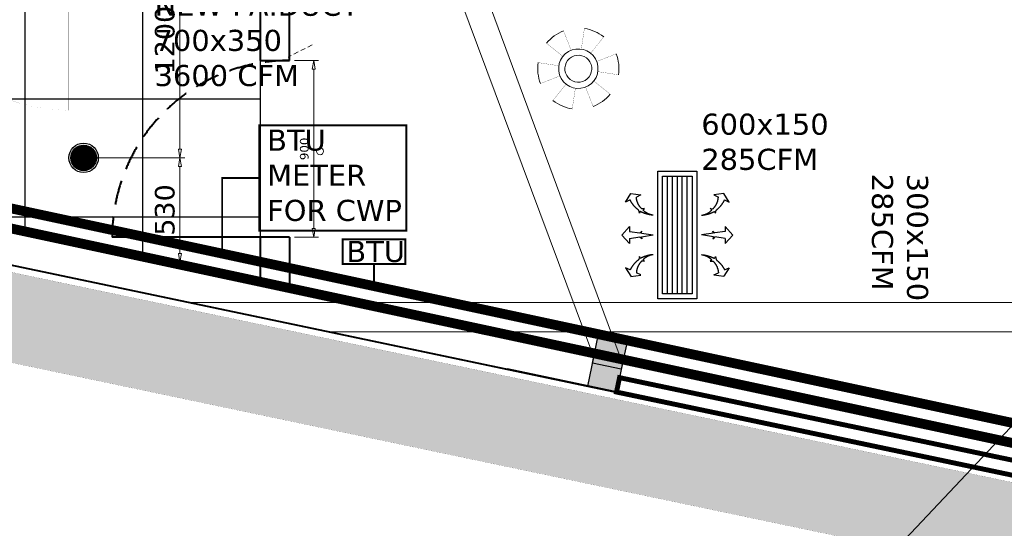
# Model space of a CAD drawing. Header units: millimetres. Extents: x 504675 to 860349, y -23215 to 63575.
# Tile 14 of 177: x 576441 to 581462, y 33635 to 36227. Entities that reach past the tile are written whole.
import ezdxf

# ---------------------------------------------------------------- set-up
doc = ezdxf.new("R2010")
doc.units = ezdxf.units.MM
doc.header["$LTSCALE"] = 10
doc.header["$PDMODE"] = 35
doc.header["$PDSIZE"] = -1000
for name, pattern in [('LEVEL - C OVERALL LAYOUT$0$HIDDEN', [9.525, 6.35, -3.175]), ('LEVEL - C OVERALL LAYOUT$0$Overhead', [4, 2.5, -1.5]), ('LEVEL-F-OVERALL LAYOUT$0$HIDDEN', [0.375, 0.25, -0.125])]:
    doc.linetypes.add(name, pattern=pattern)
doc.layers.get('0').update_dxf_attribs({"linetype": 'CONTINUOUS'})
doc.layers.get('Defpoints').update_dxf_attribs({"color": 253, "linetype": 'CONTINUOUS'})
for name, color, linetype, lineweight in [('ARCH', 8, 'CONTINUOUS', 0), ('Ceiling', 35, 'CONTINUOUS', 5), ('CWR.PIPE', 5, 'CONTINUOUS', 25), ('CWS.PIPE', 6, 'CONTINUOUS', 25), ('DIM', 8, 'CONTINUOUS', 15), ('EQUIPMENT', 8, 'CONTINUOUS', 18), ('Grid Ceiling', 252, 'CONTINUOUS', 25), ('HVAC-Kitchen Fresh Air Duct', 102, 'CONTINUOUS', 30), ('LEVEL - C OVERALL LAYOUT$0$A-FLOR-OVHD', 8, 'LEVEL - C OVERALL LAYOUT$0$Overhead', 5), ('LEVEL - C OVERALL LAYOUT$0$I-FLOR-OVHD', 8, 'LEVEL - C OVERALL LAYOUT$0$HIDDEN', 18), ('MEPTEK-EAD', 30, 'CONTINUOUS', 30), ('MEPTEK-SAD', 6, 'CONTINUOUS', 30), ('MEPTEK-TEXT', 7, 'CONTINUOUS', 30), ('MEPTEL LINEAR GRILL', 5, 'CONTINUOUS', 30), ('VJA-FF-PENDENT SPRINKLER HEAD', 3, 'CONTINUOUS', 0), ('WALL', 8, 'CONTINUOUS', 40)]:
    doc.layers.add(name, color=color, linetype=linetype, lineweight=lineweight)
for name, color, linetype in [('Equipment Name', 7, 'CONTINUOUS'), ('LEVEL - C OVERALL LAYOUT$0$RECS_COLUMN', 8, 'CONTINUOUS'), ('LEVEL - C OVERALL LAYOUT$0$RECS_COLUMN HATCH', 8, 'CONTINUOUS'), ('LEVEL-F-OVERALL LAYOUT$0$DASH1L', 8, 'LEVEL-F-OVERALL LAYOUT$0$HIDDEN'), ('signage board', 1, 'CONTINUOUS')]:
    doc.layers.add(name, color=color, linetype=linetype)
doc.styles.add('AR', font='arial.ttf')
doc.styles.get("Standard").update_dxf_attribs({"font": 'verdana.ttf'})
doc.dimstyles.new('ARA-100', dxfattribs={"dimtxt": 100, "dimasz": 2.5, "dimexe": 25, "dimexo": 25, "dimtad": 0, "dimdec": 0, "dimrnd": 5, "dimtxsty": 'AR', "dimblk": 'ARCHTICK', "dimcen": 2.5, "dimclrd": 256, "dimclre": 256, "dimclrt": 256, "dimadec": 0, "dimazin": 0, "dimtfac": 1, "dimtdec": 0, "dimtix": 1, "dimtmove": 1, "dimatfit": 3, "dimfxl": 1, "dimlwd": -1, "dimlwe": -1, "dimarcsym": 1})
doc.dimstyles.new('LBF 50', dxfattribs={"dimscale": 25, "dimtxt": 1.75, "dimasz": 1.75, "dimexe": 1, "dimexo": 1, "dimgap": 1, "dimtad": 1, "dimdec": 0, "dimrnd": 5, "dimzin": 12, "dimdsep": 46, "dimtxsty": 'Standard', "dimblk": 'CLOSEDBLANK', "dimcen": 0, "dimclrd": 256, "dimclre": 256, "dimclrt": 256, "dimadec": 0, "dimazin": 3, "dimtfac": 1, "dimtdec": 0, "dimtofl": 0, "dimtmove": 0, "dimatfit": 3, "dimldrblk": 'CLOSEDBLANK', "dimfxl": 0.18, "dimtolj": 1, "dimtzin": 0, "dimlwd": -1, "dimlwe": -1, "dimarcsym": 0})

# ---------------------------------------------------------------- blocks, each defined once
blk = doc.blocks.new('_ClosedBlank')
at = {"color": 0, "linetype": 'ByBlock', "lineweight": -2}
for p, q in [((-1, 0.17), (0, 0)), ((-1, 0.17), (-1, -0.17)), ((0, 0), (-1, -0.17))]:
    blk.add_line(p, q, dxfattribs=at)
blk = doc.blocks.new('*D45')
at = {"layer": 'Defpoints', "color": 0, "ltscale": 0.25, "transparency": 16777216}
for p in [(577816.9, 36018.5), (577940.3, 36018.5), (577816.9, 35118.5)]:
    blk.add_point(p, dxfattribs=at)
at = {"layer": 'DIM', "ltscale": 0.25, "transparency": 16777216}
for p, q in [((577841.9, 36018.5), (577965.3, 36018.5)), ((577940.3, 35162.3), (577940.3, 35974.8)), ((577841.9, 35118.5), (577965.3, 35118.5))]:
    blk.add_line(p, q, dxfattribs=at)
at = {"layer": 'DIM', "ltscale": 0.25, "transparency": 16777216, "xscale": 43.75, "yscale": 43.75, "zscale": 43.75}
for p, rotation in [((577940.3, 36018.5), 90), ((577940.3, 35118.5), 270)]:
    blk.add_blockref('_ClosedBlank', p, dxfattribs=dict(at, rotation=rotation))
at = {"layer": 'DIM', "ltscale": 0.25, "transparency": 16777216, "insert": (577892.5, 35568.5), "char_height": 43.75, "attachment_point": 5, "rotation": 90}
blk.add_mtext('\\A1;900', dxfattribs=at)
blk = doc.blocks.new('LEVEL - C OVERALL LAYOUT$0$150 x150')
at = {"layer": 'LEVEL - C OVERALL LAYOUT$0$RECS_COLUMN HATCH', "ltscale": 0.25}
h = blk.add_hatch(color=256, dxfattribs=at)
h.dxf.hatch_style = 1
h.paths.add_polyline_path([(-75, 75), (75, 75), (75, -75), (-75, -75)])
at = {"layer": 'LEVEL - C OVERALL LAYOUT$0$RECS_COLUMN', "ltscale": 0.25}
blk.add_lwpolyline([(-75, 75), (75, 75), (75, -75), (-75, -75)], close=True, dxfattribs=at)
blk = doc.blocks.new('ARCH')
at = {"layer": 'LEVEL-F-OVERALL LAYOUT$0$DASH1L'}
h = blk.add_hatch(dxfattribs=at)
h.set_pattern_fill('ANGLE', color=8, scale=10, angle=352.0664)
h.set_pattern_definition([(352.0664444, (-404119.055, 373340.98), (9.6410197, 69.1814516), [50.8, -19.05]), (82.0664444, (-404119.055, 373340.98), (-69.1814516, 9.6410197), [50.8, -19.05])])
edge = h.paths.add_edge_path(flags=16)
edge.add_line((572074.7, 35847.1), (602196.9, 29528.2))
edge.add_line((602196.9, 29528.2), (599472.6, 39352))
edge.add_arc((597545.4, 38817.5), 2000, 15.4994, 89.9984)
edge.add_line((597545.4, 40817.5), (573256.1, 40817.5))
edge.add_arc((576210.3, 22394.2), 18658.7, 99.10996, 106.69033)
edge.add_line((570851.6, 40266.8), (572074.7, 35847.1))
h.paths.add_polyline_path([(583373.8, 40816), (583374.1, 40875), (586424.1, 40859.1), (586423.9, 40816)], flags=16)
h.paths.add_polyline_path([(600840.9, 34605.1), (600792.8, 34591.5), (599498, 39260.6), (599546.1, 39274.3)])
h.paths.add_polyline_path([(587210.4, 32671.8), (587195, 32598.4), (582693, 33542.8), (582708.4, 33616.2)])
edge = h.paths.add_edge_path()
edge.add_line((572071.7, 35387.9), (601863.3, 29138.4))
edge.add_arc((601986.5, 29725.6), 600, 258.1526, 375.4994)
edge.add_line((602564.7, 29886), (599906.3, 39472.3))
edge.add_arc((597545.4, 38817.5), 2450, 15.4994, 89.9984)
edge.add_line((597545.4, 41267.5), (573220.5, 41267.5))
edge.add_arc((576210.3, 22394.2), 19108.7, 99.00183, 106.23582)
edge.add_arc((571035.5, 40164.8), 600, 106.2358, 195.469)
edge.add_line((570457.2, 40004.7), (571616.6, 35815.1))
edge.add_arc((572194.9, 35975.1), 600, 195.469, 258.1526)
h.paths.add_polyline_path([(587210.4, 32671.8), (587195.4, 32600.5), (587195.4, 32600.5)])
at = {"layer": 'EQUIPMENT'}
blk.add_circle((577973, 35556.5), 17.6, dxfattribs=at)
at = {"layer": 'LEVEL - C OVERALL LAYOUT$0$A-FLOR-OVHD'}
blk.add_line((577933, 36098.1), (577809.8, 36036.2), dxfattribs=at)
at = {"layer": 'LEVEL - C OVERALL LAYOUT$0$I-FLOR-OVHD', "ltscale": 0.25, "const_width": 0.5}
blk.add_lwpolyline([(572074.7, 35847.1), (602196.9, 29528.2), (599472.6, 39352, 0.337018), (597545.4, 40817.5), (573256.1, 40817.5, 0.033088), (570851.6, 40266.8), (572074.7, 35847.1)], format="xyb", dxfattribs=at)
at = {"layer": 'LEVEL-F-OVERALL LAYOUT$0$DASH1L', "const_width": 0.5}
blk.add_lwpolyline([(572075, 35386.3), (601866.6, 29136.8, 0.562016), (602568, 29884.4), (599909.6, 39470.7, 0.337018), (597548.7, 41266), (573223.8, 41266, 0.031575), (570871, 40739.3, 0.410299), (570460.5, 40003.2), (571620, 35813.5, 0.28054)], format="xyb", close=True, dxfattribs=at)
at = {"layer": 'WALL'}
for p, q in [((577667.1, 40622.7), (577667.1, 36018.5)), ((578812, 34624.2), (572219.2, 36059.8)), ((577667.1, 36018.5), (577816.9, 36018.5)), ((572114.8, 35874.7), (580341.5, 34149)), ((577667.1, 35118.5), (577667.1, 34873.5)), ((577816.9, 35118.5), (577816.9, 34840.9)), ((588776.8, 32526.6), (578958.8, 34593.5)), ((588745.9, 32379.8), (578927.9, 34446.7))]:
    blk.add_line(p, q, dxfattribs=at)
at = {"layer": 'WALL', "ltscale": 0.25}
for p, q in [((577816.9, 36018.5), (577816.9, 40622.7)), ((577816.9, 35118.5), (576912.6, 35118.5))]:
    blk.add_line(p, q, dxfattribs=at)
at = {"layer": 'WALL', "linetype": 'LEVEL-F-OVERALL LAYOUT$0$HIDDEN', "ltscale": 50}
blk.add_arc((577812.6, 35118.5), 900, 89.7225, 180, dxfattribs=at)
at = {"rotation": 78.16547430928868}
blk.add_blockref('LEVEL - C OVERALL LAYOUT$0$150 x150', (579451.1, 34535.5), dxfattribs=at)
blk = doc.blocks.new('reger')
at = {"ltscale": 0.25}
h = blk.add_hatch(dxfattribs=at)
h.set_pattern_fill('ANSI31', color=2)
h.paths.add_polyline_path([(159163.3, 118182, 1), (159293.3, 118182, 1)])
at = {"layer": 'Grid Ceiling', "color": 254, "ltscale": 0.25}
for radius in [75, 65]:
    blk.add_circle((159228.3, 118182), radius, dxfattribs=at)
blk = doc.blocks.new('*D88')
at = {"layer": 'Defpoints', "color": 0, "ltscale": 0.25, "transparency": 16777216}
for p in [(576767.1, 35522.7), (577258.5, 35522.7), (577126.8, 34992.1)]:
    blk.add_point(p, dxfattribs=at)
at = {"layer": 'DIM', "ltscale": 0.25}
for p, q in [((576792.1, 35522.7), (577283.5, 35522.7)), ((577258.5, 35035.8), (577258.5, 35478.9)), ((577151.8, 34992.1), (577283.5, 34992.1))]:
    blk.add_line(p, q, dxfattribs=at)
at = {"layer": 'DIM', "ltscale": 0.25, "xscale": 43.75, "yscale": 43.75, "zscale": 43.75}
for p, rotation in [((577258.5, 35522.7), 90), ((577258.5, 34992.1), 270)]:
    blk.add_blockref('_ClosedBlank', p, dxfattribs=dict(at, rotation=rotation))
at = {"layer": 'DIM', "ltscale": 0.25, "insert": (577181.5, 35257.4), "char_height": 100, "attachment_point": 5, "rotation": 90}
blk.add_mtext('\\A1;530', dxfattribs=at)
blk = doc.blocks.new('*D89')
at = {"layer": 'Defpoints', "color": 0, "ltscale": 0.25, "transparency": 16777216}
for p in [(576767.1, 36722.7), (577258.5, 36722.7), (576767.1, 35522.7)]:
    blk.add_point(p, dxfattribs=at)
at = {"layer": 'DIM', "ltscale": 0.25}
for p, q in [((576792.1, 36722.7), (577283.5, 36722.7)), ((577258.5, 35566.4), (577258.5, 36678.9)), ((576792.1, 35522.7), (577283.5, 35522.7))]:
    blk.add_line(p, q, dxfattribs=at)
at = {"layer": 'DIM', "ltscale": 0.25, "xscale": 43.75, "yscale": 43.75, "zscale": 43.75}
for p, rotation in [((577258.5, 36722.7), 90), ((577258.5, 35522.7), 270)]:
    blk.add_blockref('_ClosedBlank', p, dxfattribs=dict(at, rotation=rotation))
at = {"layer": 'DIM', "ltscale": 0.25, "insert": (577181.5, 36122.7), "char_height": 100, "attachment_point": 5, "rotation": 90}
blk.add_mtext('\\A1;1200', dxfattribs=at)
blk = doc.blocks.new('SPRINKLER HEAD 41')
at = {"layer": 'VJA-FF-PENDENT SPRINKLER HEAD', "lineweight": 0, "const_width": 0.001}
for points in [[(-0.0429, 0.1053), (-0.0818, 0.2047)], [(0.0088, 0.1111), (0.0248, 0.2167)], [(0.123, 0.1737), (0.0564, 0.0903)], [(-0.0848, 0.0745), (-0.1682, 0.1411)], [(0.1867, 0.0874), (0.0873, 0.0484)], [(-0.1056, 0.0268), (-0.2111, 0.0428)], [(-0.0998, -0.0249), (-0.1992, -0.0638)], [(0.1986, -0.0192), (0.0931, -0.0032)], [(-0.0689, -0.0667), (-0.1355, -0.1501)], [(-0.0373, -0.1931), (-0.0213, -0.0875)], [(0.0693, -0.1811), (0.0304, -0.0818)], [(0.1557, -0.1175), (0.0723, -0.0509)]]:
    blk.add_lwpolyline(points, dxfattribs=at)
at = {"layer": 'VJA-FF-PENDENT SPRINKLER HEAD', "lineweight": 0}
for major_axis, start_param, end_param in [((0.1794, 0.1036), 1.420416, 1.944015), ((0.1795, 0.1036), 0.373598, 0.897197), ((0.087, 0.0502), 1.570792, 7.853977), ((0.0594, 0.0343), 1.570786, 7.853971), ((0.1794, 0.1036), -0.673853, -0.150255), ((0.1795, 0.1036), 2.467936, 2.991535), ((0.1795, 0.1036), 3.51515, 4.038748), ((0.1794, 0.1036), 4.562135, 5.085733)]:
    blk.add_ellipse((-0.0062, 0.0118), major_axis=major_axis, ratio=1, start_param=start_param, end_param=end_param, dxfattribs=at)
blk = doc.blocks.new('*U167')
at = {"color": 8}
for p, q in [((25, 150), (625, 150)), ((25, 125), (625, 125)), ((25, 100), (625, 100)), ((25, 75), (625, 75)), ((25, 50), (625, 50))]:
    blk.add_line(p, q, dxfattribs=at)
blk.add_lwpolyline([(0, 0), (0, 200), (650, 200), (650, 0)], close=True)
at = {"color": 1}
blk.add_lwpolyline([(25, 25), (25, 175), (625, 175), (625, 25)], close=True, dxfattribs=at)
blk = doc.blocks.new('A$C479C3BDC')
for p, q in [((-140.6, 166.9), (-112.9, 210.6)), ((-112.9, 211.8), (-62.1, 205)), ((-62.1, 203.8), (-85.4, 193)), ((-117.2, 178.3), (-140.6, 166.9)), ((-69.9, 110.5), (-73.5, 125.8)), ((-65.9, 119.5), (-69.9, 110.5)), ((-43.9, 134.1), (-57.7, 132.9)), ((-52.1, 127), (-43.9, 134.1)), ((-119.4, 43.8), (-159.8, 0.6)), ((-159.8, 0.6), (-119.4, -42.6)), ((-119.4, 18.1), (-119.4, 43.8)), ((-119.4, 18.1), (-67.8, 10)), ((-57.6, 20.1), (-67.7, 10.5)), ((-59.7, 9.4), (-57.6, 20.1)), ((-59.7, 9.4), (0, 0)), ((-59.7, -8.2), (0, 0)), ((-119.4, -16.9), (-67.8, -10)), ((-119.4, -42.6), (-119.4, -16.9)), ((-57.6, -18.9), (-67.7, -9.4)), ((-59.7, -8.2), (-57.6, -18.9)), ((-69.9, -110.5), (-73.5, -125.8)), ((-65.9, -119.5), (-69.9, -110.5)), ((-43.9, -134.1), (-57.7, -132.9)), ((-52.1, -127), (-43.9, -134.1)), ((-140.6, -166.9), (-112.9, -210.6)), ((-117.2, -178.3), (-140.6, -166.9)), ((-62.1, -203.8), (-85.4, -193)), ((-112.9, -210.6), (-62.1, -203.8))]:
    blk.add_line(p, q)
for points, weights in [([(-73.5, 125.8), (-92.1, 139.6), (-107, 157.5), (-117.2, 178.3)], [1, 0.981468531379, 0.981468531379, 1]), ([(-57.7, 132.9), (-74.4, 148.9), (-84.1, 169.9), (-85.4, 193)], [1, 0.953547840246, 0.953547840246, 1]), ([(-0.1, 100.3), (-23.1, 102.5), (-45.3, 109), (-65.9, 119.5)], [1, 0.988355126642, 0.988355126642, 1]), ([(-0.1, 100.3), (-20.1, 103.1), (-38.1, 112.4), (-52.1, 127)], [1, 0.963520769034, 0.963520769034, 1]), ([(-0.1, -100.3), (-23.1, -102.5), (-45.3, -109), (-65.9, -119.5)], [1, 0.988355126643, 0.988355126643, 1]), ([(-0.1, -100.3), (-20.1, -103.1), (-38.1, -112.4), (-52.1, -127)], [1, 0.963520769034, 0.963520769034, 1]), ([(-73.5, -125.8), (-92.1, -139.6), (-107, -157.5), (-117.2, -178.3)], [1, 0.981468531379, 0.981468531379, 1]), ([(-57.7, -132.9), (-74.4, -148.9), (-84.1, -169.9), (-85.4, -193)], [1, 0.953547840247, 0.953547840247, 1])]:
    blk.add_rational_spline(points, weights, degree=3)
blk = doc.blocks.new('_ArchTick')
at = {"color": 0, "linetype": 'ByBlock', "const_width": 0.15}
blk.add_lwpolyline([(-0.5, -0.5), (0.5, 0.5)], dxfattribs=at)

msp = doc.modelspace()

# ---------------------------------------------------------------- linework, layer by layer
at = {"layer": 'Ceiling', "color": 1, "ltscale": 0.25}
for p, q in [((577085.8, 40623.2), (579368.4, 34507.1)), ((577235.8, 40622.1), (579515.5, 34476.3)), ((577305.7, 34785.8), (600738.9, 34785.8)), ((578020.7, 34635.8), (600780.5, 34635.8))]:
    msp.add_line(p, q, dxfattribs=at)
at = {"layer": 'CWR.PIPE', "ltscale": 0.25, "const_width": 50, "flags": 128}
msp.add_lwpolyline([(572967.1, 39065), (572967.1, 35999.6), (584861.6, 33453.5), (584873.8, 35196.7)], dxfattribs=at)
at = {"layer": 'CWS.PIPE', "ltscale": 0.25, "const_width": 50, "flags": 128}
msp.add_lwpolyline([(572867.1, 38965), (572867.1, 35918.7), (584960.7, 33330), (584973.8, 35196)], dxfattribs=at)
at = {"layer": 'Equipment Name', "color": 8, "ltscale": 0.25}
for p, q in [((576467.1, 40622.7), (576467.1, 35135.6)), ((577067.1, 40622.7), (577067.1, 35005.1)), ((573309.2, 35822.6), (577667.1, 35822.7)), ((576066.9, 35222.7), (577667.1, 35222.7))]:
    msp.add_line(p, q, dxfattribs=at)
at = {"layer": 'Equipment Name', "ltscale": 0.25}
for p, q in [((577667.1, 36018.5), (577667.1, 35118.5)), ((577667.1, 36018.5), (577667.1, 35118.5)), ((579515.5, 34476.3), (579484.5, 34328.8)), ((579515.5, 34476.3), (579484.5, 34328.8))]:
    msp.add_line(p, q, dxfattribs=at)
at = {"layer": 'HVAC-Kitchen Fresh Air Duct', "ltscale": 0.25, "const_width": 0.1, "flags": 128}
msp.add_lwpolyline([(575815, 40625.9), (575815, 36640, 0.414214), (576690, 35765), (586887.7, 35765)], format="xyb", dxfattribs=at)
msp.add_lwpolyline([(576690, 36465), (576690, 35765)], dxfattribs=at)
at = {"layer": 'MEPTEK-EAD', "color": 6, "linetype": 'ByBlock', "ltscale": 0.5, "const_width": 10, "flags": 128}
for points in [[(577662.9, 35688.7), (578412.9, 35688.7), (578412.9, 35151.7), (577662.9, 35151.7)], [(578088.8, 35108), (578407.2, 35108), (578407.2, 34982), (578088.8, 34982)]]:
    msp.add_lwpolyline(points, close=True, dxfattribs=at)
for points in [[(577473.7, 35034.9), (577473.7, 35420.2), (577662.9, 35420.2)], [(578248, 34982), (578248, 34869)]]:
    msp.add_lwpolyline(points, dxfattribs=at)
at = {"layer": 'MEPTEK-SAD', "ltscale": 0.25, "const_width": 0.1, "flags": 128}
for points in [[(580640, 34691.8), (580640, 37764)], [(580940, 34691.8), (580940, 37764)], [(580640, 35530), (580540, 35430), (580540, 34830)], [(579720, 35430), (580540, 35430)], [(579720, 34830), (580640, 34830)], [(580615, 34691.8), (580965, 34691.8)]]:
    msp.add_lwpolyline(points, dxfattribs=at)
at = {"layer": 'signage board', "color": 1, "ltscale": 0.25, "const_width": 25}
msp.add_lwpolyline([(579484.7, 34329.5), (582124.8, 33775.4), (582140.2, 33848.8), (579500.1, 34402.9)], close=True, dxfattribs=at)
at = {"layer": 'WALL'}
for p, q in [((577816.9, 36018.5), (577816.9, 40773)), ((577667.1, 40622.7), (577667.1, 36018.5)), ((577667.1, 40622.7), (577667.1, 36018.5)), ((577667.1, 36018.5), (577816.9, 36018.5)), ((572114.8, 35874.7), (579484.5, 34328.8)), ((577667.1, 35118.5), (577667.1, 34873.5)), ((577816.9, 35118.5), (577816.9, 34840.9)), ((579515.5, 34476.3), (578958.8, 34593.5))]:
    msp.add_line(p, q, dxfattribs=at)
at = {"layer": 'WALL', "ltscale": 0.25}
msp.add_line((577816.9, 35118.5), (577667.1, 35118.5), dxfattribs=at)

# ---------------------------------------------------------------- block references
at = {"rotation": 78.16547430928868}
msp.add_blockref('LEVEL - C OVERALL LAYOUT$0$150 x150', (579426.4, 34418.3), dxfattribs=at)
at = {"layer": 'ARCH'}
msp.add_blockref('ARCH', (0, 0), dxfattribs=at)
at = {"layer": 'Grid Ceiling'}
msp.add_blockref('reger', (417538.8, -82659.3), dxfattribs=at)
at = {"layer": 'MEPTEK-SAD', "lineweight": 0, "ltscale": 50, "yscale": 1.001251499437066, "zscale": 1.001251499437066, "rotation": 180}
for p, xscale in [((579671.3, 35130), -1.001251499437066), ((579918.7, 35130), 1.001251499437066)]:
    msp.add_blockref('A$C479C3BDC', p, dxfattribs=dict(at, xscale=xscale))
at = {"layer": 'MEPTEL LINEAR GRILL', "rotation": 90}
msp.add_blockref('*U167', (579895, 34805), dxfattribs=at)
at = {"layer": 'VJA-FF-PENDENT SPRINKLER HEAD', "lineweight": 0, "xscale": 1000, "yscale": 1000, "zscale": 1000}
msp.add_blockref('SPRINKLER HEAD 41', (579296.2, 35965.2), dxfattribs=at)

# ---------------------------------------------------------------- texts
at = {"layer": 'MEPTEK-TEXT', "attachment_point": 1}
for s, width, insert, char_height in [('NEW FA.DUCT\\P700x350\\P3600 CFM', 1237.81, (577129, 36354), 107.381), ('600x150\\P285CFM', 1237.81, (579917, 35748), 107.38), ('BTU \\PMETER\\PFOR CWP', 1509.682, (577703, 35666.8), 107.38), ('BTU', 1509.682, (578107.2, 35099.8), 107.38)]:
    msp.add_mtext_dynamic_manual_height_columns(s, width=width, gutter_width=1, heights=[0], dxfattribs=dict(at, insert=insert, char_height=char_height))
at = {"layer": 'MEPTEK-TEXT', "insert": (581073.9, 35442), "char_height": 107.38, "attachment_point": 1, "rotation": 270}
msp.add_mtext_dynamic_manual_height_columns('300x150\\P285CFM', width=1237.81, gutter_width=1, heights=[0], dxfattribs=at)

# ---------------------------------------------------------------- dimensions: what is measured, and where the dimension line sits
at = {"layer": 'DIM', "color": 1, "ltscale": 0.25}
for base, p1, p2, picture, middle in [((577258.5, 36722.7), (576767.1, 35522.7), (576767.1, 36722.7), '*D89', (577181.5, 36122.7)), ((577258.5, 35522.7), (577126.8, 34992.1), (576767.1, 35522.7), '*D88', (577181.5, 35257.4))]:
    dim = msp.add_linear_dim(base=base, p1=p1, p2=p2, angle=90, dimstyle='LBF 50', override={"dimtxt": 4, "dimtad": 3}, dxfattribs=at)
    dim.commit()
    dim.dimension.update_dxf_attribs({"geometry": picture, "text_midpoint": middle})
dim = msp.add_aligned_dim(p1=(577816.9, 35118.5), p2=(577816.9, 36018.5), distance=-123.3, dimstyle='LBF 50', dxfattribs=at)
dim.commit()
dim.dimension.update_dxf_attribs({"geometry": '*D45', "text_midpoint": (577892.5, 35568.5)})

# ---------------------------------------------------------------- leaders
at = {"layer": 'MEPTEK-TEXT'}
msp.add_leader([(582240, 34939), (580653, 33259.3), (578375, 33259.3)], dimstyle='ARA-100', override={"dimasz": 150, "dimfxl": 0.18, "dimtfill": 1}, dxfattribs=at)

doc.saveas('drawing.dxf')
